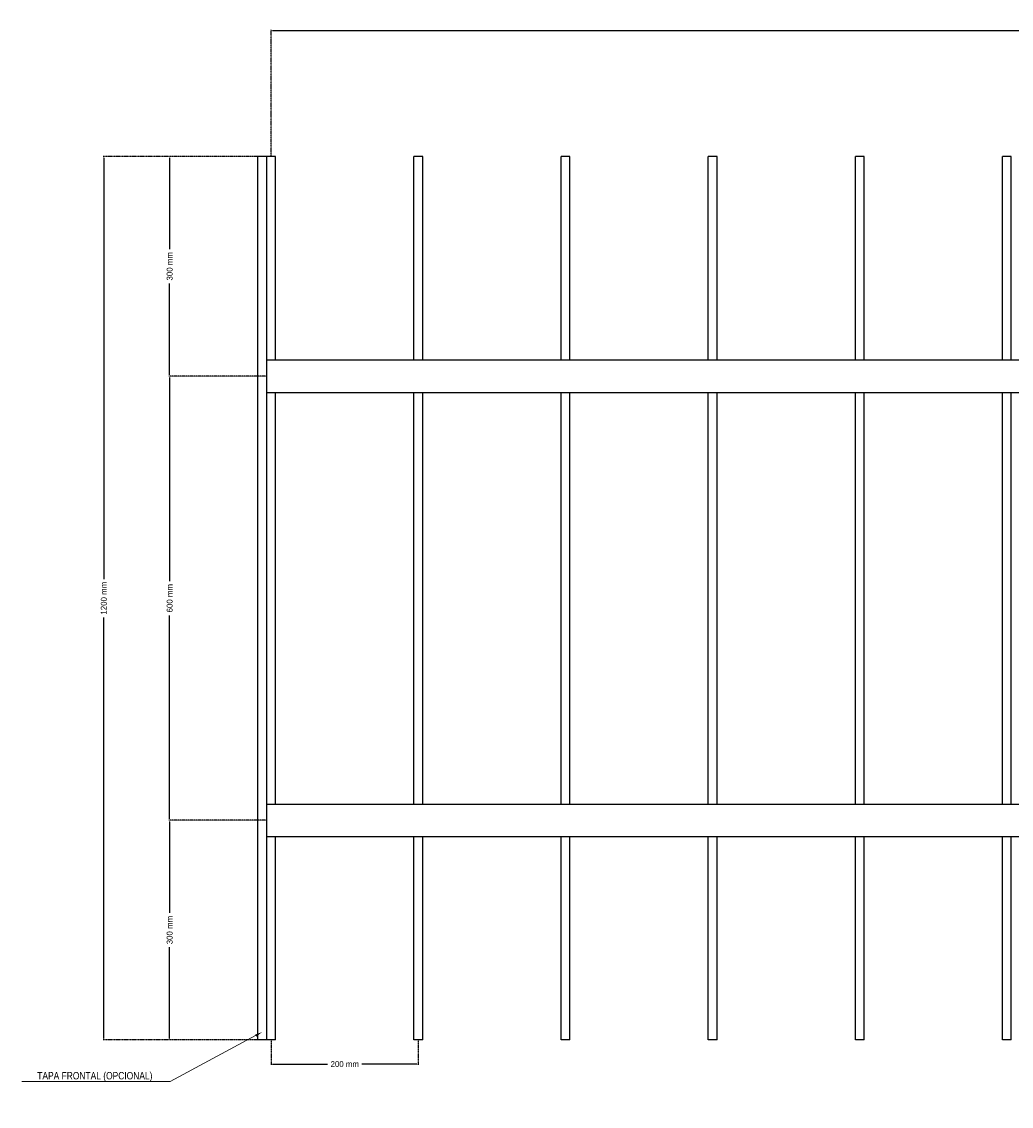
# Model space of a CAD drawing. Header units: millimetres. Extents: x 2538 to 24562, y 4449 to 23795.
# Tile 251 of 256: x 18288 to 19633, y 21775 to 23248. Entities that reach past the tile are written whole.
import ezdxf
from ezdxf import colors
from ezdxf.entities.mleader import LeaderData, LeaderLine
from ezdxf.math import Vec2, Vec3

# ---------------------------------------------------------------- set-up
doc = ezdxf.new("R2010")
doc.units = ezdxf.units.MM
doc.header["$PDMODE"] = 3
doc.linetypes.add('HIDDEN', pattern=[0.375, 0.25, -0.125])
doc.layers.add('HD021_Text', color=2, linetype='Continuous', lineweight=9)
doc.layers.add('Make2D$Visible$Curves', color=7, linetype='Continuous', true_color=0x000000)
doc.layers.add('MEDIDAS', color=1, linetype='Continuous', true_color=0xff0000)
doc.styles.add('Arial Narrow', font='ARIALN.TTF')
doc.dimstyles.new('HD_DIM', dxfattribs={"dimtxt": 8, "dimasz": 2, "dimexe": 1, "dimexo": 0, "dimgap": 2, "dimtad": 0, "dimdec": 0, "dimzin": 0, "dimdsep": 46, "dimtxsty": 'Standard', "dimcen": 0, "dimclrd": 256, "dimclre": 251, "dimclrt": 7, "dimadec": 0, "dimazin": 0, "dimtp": 0.05, "dimtm": 0.05, "dimtfac": 0.6, "dimtdec": 0, "dimtofl": 0, "dimtmove": 0, "dimatfit": 3, "dimfxl": 1, "dimtolj": 2, "dimtzin": 0, "dimarcsym": 0})

# ---------------------------------------------------------------- blocks, each defined once
blk = doc.blocks.new('*D12')
at = {"layer": 'Defpoints', "color": 0, "transparency": 16777216}
for p in [(21026.9, 23236), (18626.9, 23064.9), (21026.9, 23064.9)]:
    blk.add_point(p, dxfattribs=at)
at = {"layer": 'MEDIDAS', "color": 251, "linetype": 'HIDDEN', "lineweight": -2, "transparency": 16777216}
for p, q in [((18626.9, 23064.9), (18626.9, 23237)), ((21026.9, 23064.9), (21026.9, 23237))]:
    blk.add_line(p, q, dxfattribs=at)
at = {"layer": 'MEDIDAS', "lineweight": -2, "transparency": 16777216}
for p, q in [((18628.9, 23236), (19799.6, 23236)), ((21024.9, 23236), (19854.2, 23236))]:
    blk.add_line(p, q, dxfattribs=at)
at = {"layer": 'MEDIDAS', "transparency": 16777216}
for points in [[(18628.9, 23236.4), (18628.9, 23235.7), (18626.9, 23236)], [(21024.9, 23236.4), (21024.9, 23235.7), (21026.9, 23236)]]:
    blk.add_solid(points, dxfattribs=at)
at = {"layer": 'MEDIDAS', "color": 7, "transparency": 16777216, "insert": (19826.9, 23236), "char_height": 8, "attachment_point": 5}
blk.add_mtext('\\A2;2400 mm', dxfattribs=at)
blk = doc.blocks.new('*D18')
at = {"layer": 'Defpoints', "color": 0, "transparency": 16777216}
for p in [(18608.9, 23064.9), (18488.9, 22766.5), (18620.9, 22766.5)]:
    blk.add_point(p, dxfattribs=at)
at = {"layer": 'MEDIDAS', "color": 251, "linetype": 'HIDDEN', "lineweight": -2, "transparency": 16777216}
for p, q in [((18608.9, 23064.9), (18487.9, 23064.9)), ((18620.9, 22766.5), (18487.9, 22766.5))]:
    blk.add_line(p, q, dxfattribs=at)
at = {"layer": 'MEDIDAS', "lineweight": -2, "transparency": 16777216}
for p, q in [((18488.9, 23062.9), (18488.9, 22939)), ((18488.9, 22768.5), (18488.9, 22892.4))]:
    blk.add_line(p, q, dxfattribs=at)
at = {"layer": 'MEDIDAS', "transparency": 16777216}
for points in [[(18488.5, 23062.9), (18489.2, 23062.9), (18488.9, 23064.9)], [(18488.5, 22768.5), (18489.2, 22768.5), (18488.9, 22766.5)]]:
    blk.add_solid(points, dxfattribs=at)
at = {"layer": 'MEDIDAS', "color": 7, "transparency": 16777216, "insert": (18488.9, 22915.7), "char_height": 8, "attachment_point": 5, "rotation": 90}
blk.add_mtext('\\A2;300 mm', dxfattribs=at)
blk = doc.blocks.new('*D57')
at = {"layer": 'Defpoints', "color": 0, "transparency": 16777216}
for p in [(18620.9, 22766.5), (18488.9, 22163.3), (18620.9, 22163.3)]:
    blk.add_point(p, dxfattribs=at)
at = {"layer": 'MEDIDAS', "color": 251, "linetype": 'HIDDEN', "lineweight": -2, "transparency": 16777216}
for p, q in [((18620.9, 22766.5), (18487.9, 22766.5)), ((18620.9, 22163.3), (18487.9, 22163.3))]:
    blk.add_line(p, q, dxfattribs=at)
at = {"layer": 'MEDIDAS', "lineweight": -2, "transparency": 16777216}
for p, q in [((18488.9, 22764.5), (18488.9, 22488.2)), ((18488.9, 22165.3), (18488.9, 22441.5))]:
    blk.add_line(p, q, dxfattribs=at)
at = {"layer": 'MEDIDAS', "transparency": 16777216}
for points in [[(18488.5, 22764.5), (18489.2, 22764.5), (18488.9, 22766.5)], [(18488.5, 22165.3), (18489.2, 22165.3), (18488.9, 22163.3)]]:
    blk.add_solid(points, dxfattribs=at)
at = {"layer": 'MEDIDAS', "color": 7, "transparency": 16777216, "insert": (18488.9, 22464.9), "char_height": 8, "attachment_point": 5, "rotation": 90}
blk.add_mtext('\\A2;600 mm', dxfattribs=at)
blk = doc.blocks.new('*D58')
at = {"layer": 'Defpoints', "color": 0, "transparency": 16777216}
for p in [(18620.9, 22163.3), (18488.9, 21864.9), (18620.9, 21864.9)]:
    blk.add_point(p, dxfattribs=at)
at = {"layer": 'MEDIDAS', "color": 251, "linetype": 'HIDDEN', "lineweight": -2, "transparency": 16777216}
for p, q in [((18620.9, 22163.3), (18487.9, 22163.3)), ((18620.9, 21864.9), (18487.9, 21864.9))]:
    blk.add_line(p, q, dxfattribs=at)
at = {"layer": 'MEDIDAS', "lineweight": -2, "transparency": 16777216}
for p, q in [((18488.9, 22161.3), (18488.9, 22037.4)), ((18488.9, 21866.9), (18488.9, 21990.7))]:
    blk.add_line(p, q, dxfattribs=at)
at = {"layer": 'MEDIDAS', "transparency": 16777216}
for points in [[(18488.5, 22161.3), (18489.2, 22161.3), (18488.9, 22163.3)], [(18488.5, 21866.9), (18489.2, 21866.9), (18488.9, 21864.9)]]:
    blk.add_solid(points, dxfattribs=at)
at = {"layer": 'MEDIDAS', "color": 7, "transparency": 16777216, "insert": (18488.9, 22014.1), "char_height": 8, "attachment_point": 5, "rotation": 90}
blk.add_mtext('\\A2;300 mm', dxfattribs=at)
blk = doc.blocks.new('*D59')
at = {"layer": 'Defpoints', "color": 0, "transparency": 16777216}
for p in [(18399.4, 23064.9), (18608.9, 23064.9), (18608.9, 21864.9)]:
    blk.add_point(p, dxfattribs=at)
at = {"layer": 'MEDIDAS', "color": 251, "linetype": 'HIDDEN', "lineweight": -2, "transparency": 16777216}
for p, q in [((18608.9, 23064.9), (18398.4, 23064.9)), ((18608.9, 21864.9), (18398.4, 21864.9))]:
    blk.add_line(p, q, dxfattribs=at)
at = {"layer": 'MEDIDAS', "lineweight": -2, "transparency": 16777216}
for p, q in [((18399.4, 23062.9), (18399.4, 22490.9)), ((18399.4, 21866.9), (18399.4, 22438.9))]:
    blk.add_line(p, q, dxfattribs=at)
at = {"layer": 'MEDIDAS', "transparency": 16777216}
for points in [[(18399.1, 23062.9), (18399.8, 23062.9), (18399.4, 23064.9)], [(18399.1, 21866.9), (18399.8, 21866.9), (18399.4, 21864.9)]]:
    blk.add_solid(points, dxfattribs=at)
at = {"layer": 'MEDIDAS', "color": 7, "transparency": 16777216, "insert": (18399.4, 22464.9), "char_height": 8, "attachment_point": 5, "rotation": 90}
blk.add_mtext('\\A2;1200 mm', dxfattribs=at)
blk = doc.blocks.new('*D60')
at = {"layer": 'Defpoints', "color": 0, "transparency": 16777216}
for p in [(18626.9, 21864.9), (18826.9, 21864.9), (18826.9, 21832)]:
    blk.add_point(p, dxfattribs=at)
at = {"layer": 'MEDIDAS', "color": 251, "linetype": 'HIDDEN', "lineweight": -2, "transparency": 16777216}
for p, q in [((18626.9, 21864.9), (18626.9, 21831)), ((18826.9, 21864.9), (18826.9, 21831))]:
    blk.add_line(p, q, dxfattribs=at)
at = {"layer": 'MEDIDAS', "lineweight": -2, "transparency": 16777216}
for p, q in [((18628.9, 21832), (18703.6, 21832)), ((18824.9, 21832), (18750.2, 21832))]:
    blk.add_line(p, q, dxfattribs=at)
at = {"layer": 'MEDIDAS', "transparency": 16777216}
for points in [[(18628.9, 21832.3), (18628.9, 21831.6), (18626.9, 21832)], [(18824.9, 21832.3), (18824.9, 21831.6), (18826.9, 21832)]]:
    blk.add_solid(points, dxfattribs=at)
at = {"layer": 'MEDIDAS', "color": 7, "transparency": 16777216, "insert": (18726.9, 21832), "char_height": 8, "attachment_point": 5}
blk.add_mtext('\\A2;200 mm', dxfattribs=at)

msp = doc.modelspace()

# ---------------------------------------------------------------- linework, layer by layer
at = {"layer": 'Make2D$Visible$Curves', "color": 7, "lineweight": -3}
for points in [[(18608.9, 21864.9), (18608.9, 22464.9), (18608.9, 23064.9)], [(18620.9, 23064.9), (18614.9, 23064.9), (18608.9, 23064.9)], [(18620.9, 22788.6), (18620.9, 22926.7), (18620.9, 23064.9)], [(18632.9, 23064.9), (18626.9, 23064.9), (18620.9, 23064.9)], [(18632.9, 22788.6), (18632.9, 22926.7), (18632.9, 23064.9)], [(18820.9, 22788.6), (18820.9, 22926.7), (18820.9, 23064.9)], [(18832.9, 23064.9), (18826.9, 23064.9), (18820.9, 23064.9)], [(18832.9, 22788.6), (18832.9, 22926.7), (18832.9, 23064.9)], [(19020.9, 22788.6), (19020.9, 22926.7), (19020.9, 23064.9)], [(19032.9, 23064.9), (19026.9, 23064.9), (19020.9, 23064.9)], [(19032.9, 22788.6), (19032.9, 22926.7), (19032.9, 23064.9)], [(19220.9, 22788.6), (19220.9, 22926.7), (19220.9, 23064.9)], [(19232.9, 23064.9), (19226.9, 23064.9), (19220.9, 23064.9)], [(19232.9, 22788.6), (19232.9, 22926.7), (19232.9, 23064.9)], [(19420.9, 22788.6), (19420.9, 22926.7), (19420.9, 23064.9)], [(19432.9, 23064.9), (19426.9, 23064.9), (19420.9, 23064.9)], [(19432.9, 22788.6), (19432.9, 22926.7), (19432.9, 23064.9)], [(19620.9, 22788.6), (19620.9, 22926.7), (19620.9, 23064.9)], [(19632.9, 23064.9), (19626.9, 23064.9), (19620.9, 23064.9)], [(19632.9, 22788.6), (19632.9, 22926.7), (19632.9, 23064.9)], [(18620.9, 22788.6), (19826.9, 22788.6), (21032.9, 22788.6)], [(18620.9, 22745.4), (18620.9, 22766.5), (18620.9, 22787.6)], [(18620.9, 22744.4), (19826.9, 22744.4), (21032.9, 22744.4)], [(18620.9, 22185.3), (18620.9, 22464.9), (18620.9, 22744.4)], [(18632.9, 22185.3), (18632.9, 22464.9), (18632.9, 22744.4)], [(18820.9, 22185.3), (18820.9, 22464.9), (18820.9, 22744.4)], [(18832.9, 22185.3), (18832.9, 22464.9), (18832.9, 22744.4)], [(19020.9, 22185.3), (19020.9, 22464.9), (19020.9, 22744.4)], [(19032.9, 22185.3), (19032.9, 22464.9), (19032.9, 22744.4)], [(19220.9, 22185.3), (19220.9, 22464.9), (19220.9, 22744.4)], [(19232.9, 22185.3), (19232.9, 22464.9), (19232.9, 22744.4)], [(19420.9, 22185.3), (19420.9, 22464.9), (19420.9, 22744.4)], [(19432.9, 22185.3), (19432.9, 22464.9), (19432.9, 22744.4)], [(19620.9, 22185.3), (19620.9, 22464.9), (19620.9, 22744.4)], [(19632.9, 22185.3), (19632.9, 22464.9), (19632.9, 22744.4)], [(18620.9, 22185.3), (19826.9, 22185.3), (21032.9, 22185.3)], [(18620.9, 22142.2), (18620.9, 22163.3), (18620.9, 22184.3)], [(18620.9, 22141.2), (19826.9, 22141.2), (21032.9, 22141.2)], [(18620.9, 21864.9), (18620.9, 22003), (18620.9, 22141.2)], [(18632.9, 21864.9), (18632.9, 22003), (18632.9, 22141.2)], [(18820.9, 21864.9), (18820.9, 22003), (18820.9, 22141.2)], [(18832.9, 21864.9), (18832.9, 22003), (18832.9, 22141.2)], [(19020.9, 21864.9), (19020.9, 22003), (19020.9, 22141.2)], [(19032.9, 21864.9), (19032.9, 22003), (19032.9, 22141.2)], [(19220.9, 21864.9), (19220.9, 22003), (19220.9, 22141.2)], [(19232.9, 21864.9), (19232.9, 22003), (19232.9, 22141.2)], [(19420.9, 21864.9), (19420.9, 22003), (19420.9, 22141.2)], [(19432.9, 21864.9), (19432.9, 22003), (19432.9, 22141.2)], [(19620.9, 21864.9), (19620.9, 22003), (19620.9, 22141.2)], [(19632.9, 21864.9), (19632.9, 22003), (19632.9, 22141.2)], [(18620.9, 21864.9), (18614.9, 21864.9), (18608.9, 21864.9)], [(18632.9, 21864.9), (18626.9, 21864.9), (18620.9, 21864.9)], [(18832.9, 21864.9), (18826.9, 21864.9), (18820.9, 21864.9)], [(19032.9, 21864.9), (19026.9, 21864.9), (19020.9, 21864.9)], [(19232.9, 21864.9), (19226.9, 21864.9), (19220.9, 21864.9)], [(19432.9, 21864.9), (19426.9, 21864.9), (19420.9, 21864.9)], [(19632.9, 21864.9), (19626.9, 21864.9), (19620.9, 21864.9)]]:
    msp.add_open_spline(points, degree=2, dxfattribs=at)
for points, weights in [([(18620.9, 22787.6), (18620.9, 22788.6), (18620.9, 22788.6)], [1, 0.707106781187, 1]), ([(18620.9, 22744.4), (18620.9, 22744.4), (18620.9, 22745.4)], [1, 0.707106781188, 1]), ([(18620.9, 22184.3), (18620.9, 22185.3), (18620.9, 22185.3)], [1, 0.707106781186, 1]), ([(18620.9, 22141.2), (18620.9, 22141.2), (18620.9, 22142.2)], [1, 0.707106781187, 1])]:
    msp.add_rational_spline(points, weights, degree=2, dxfattribs=at)

# ---------------------------------------------------------------- dimensions: what is measured, and where the dimension line sits
at = {"layer": 'MEDIDAS'}
for base, p1, p2, picture, middle in [((21026.9, 23236), (18626.9, 23064.9), (21026.9, 23064.9), '*D12', (19826.9, 23236)), ((18826.9, 21832), (18626.9, 21864.9), (18826.9, 21864.9), '*D60', (18726.9, 21832))]:
    dim = msp.add_linear_dim(base=base, p1=p1, p2=p2, text='<> mm', dimstyle='HD_DIM', dxfattribs=at)
    dim.commit()
    dim.dimension.update_dxf_attribs({"geometry": picture, "text_midpoint": middle})
for base, p1, p2, text, picture, middle in [((18399.4, 23064.9), (18608.9, 21864.9), (18608.9, 23064.9), '<> mm', '*D59', (18399.4, 22464.9)), ((18488.9, 22766.5), (18608.9, 23064.9), (18620.9, 22766.5), '300 mm', '*D18', (18488.9, 22915.7))]:
    dim = msp.add_linear_dim(base=base, p1=p1, p2=p2, angle=90, text=text, dimstyle='HD_DIM', dxfattribs=at)
    dim.commit()
    dim.dimension.update_dxf_attribs({"geometry": picture, "text_midpoint": middle})
for base, p1, p2, text, picture, middle in [((18488.9, 22163.3), (18620.9, 22766.5), (18620.9, 22163.3), '600 mm', '*D57', (18488.9, 22464.9)), ((18488.9, 21864.9), (18620.9, 22163.3), (18620.9, 21864.9), '300 mm', '*D58', (18488.9, 22014.1))]:
    dim = msp.add_linear_dim(base=base, p1=p1, p2=p2, angle=90, text=text, dimstyle='HD_DIM', override={"dimtmove": 1}, dxfattribs=at)
    dim.commit()
    dim.dimension.update_dxf_attribs({"geometry": picture, "text_midpoint": middle})

# ---------------------------------------------------------------- leaders
at = {"layer": 'HD021_Text'}
ml = msp.add_multileader_mtext('Standard', dxfattribs=at)
ml.set_content('TAPA FRONTAL (OPCIONAL)', color=5, style='Arial Narrow')
ml.set_leader_properties(color=5, linetype='ByLayer', lineweight=15)
ml.build(insert=Vec2(0, 0))
ml.multileader.update_dxf_attribs({"text_left_attachment_type": 6, "text_right_attachment_type": 6, "dogleg_length": 0.1, "arrow_head_size": 10, "scale": 5})
ctx = ml.context
ctx.base_point, ctx.scale, ctx.char_height, ctx.arrow_head_size, ctx.landing_gap_size, ctx.plane_origin = Vec3(18294.9, 21808.3), 5, 10, 10, 15, Vec3(18810.6, 21781.7)
ctx.left_attachment, ctx.right_attachment, ctx.text_align_type = 6, 6, 2
notes = []
notes.append((ctx, [(0, (1, 1, 0), (18489.8, 21808.3), (-1, 0), 9.29, [(1, [(18614.6, 21875.5)], 0, [])])]))
ctx.mtext.insert, ctx.mtext.alignment, ctx.mtext.flow_direction = Vec3(18465.5, 21821.3), 3, 5
ml = msp.add_multileader_mtext('Standard', dxfattribs=at)
ml.set_content('PLAFÓN STRATUS', color=5, style='Arial Narrow')
ml.set_leader_properties(color=5, linetype='ByLayer', lineweight=15)
ml.build(insert=Vec2(0, 0))
ml.multileader.update_dxf_attribs({"text_left_attachment_type": 6, "text_right_attachment_type": 6, "dogleg_length": 0.1, "arrow_head_size": 10, "scale": 5})
ctx = ml.context
ctx.base_point, ctx.scale, ctx.char_height, ctx.arrow_head_size, ctx.landing_gap_size, ctx.plane_origin = Vec3(20950.3, 21802.3), 5, 10, 10, 15, Vec3(21021.8, 21775.7)
ctx.left_attachment, ctx.right_attachment, ctx.text_align_type = 6, 6, 2
notes.append((ctx, [(1, (1, 1, 0), (20941, 21802.3), (1, 0), 9.29, [(1, [(20825.9, 21869.5)], 0, [])])]))
ctx.mtext.insert, ctx.mtext.width, ctx.mtext.alignment, ctx.mtext.flow_direction = Vec3(21066.3, 21814.3), 287.858, 3, 5
for ctx, leaders in notes:
    for number, flags, end, landing, length, lines in leaders:
        leader = LeaderData()
        leader.index, (leader.has_last_leader_line, leader.has_dogleg_vector, leader.attachment_direction) = number, flags
        leader.last_leader_point, leader.dogleg_vector, leader.dogleg_length = Vec3(end), Vec3(landing), length
        for number, points, colour, breaks in lines:
            line = LeaderLine()
            line.index, line.vertices, line.color, line.breaks = number, Vec3.list(points), colors.encode_raw_color(colour), breaks
            leader.lines.append(line)
        ctx.leaders.append(leader)

doc.saveas('drawing.dxf')
